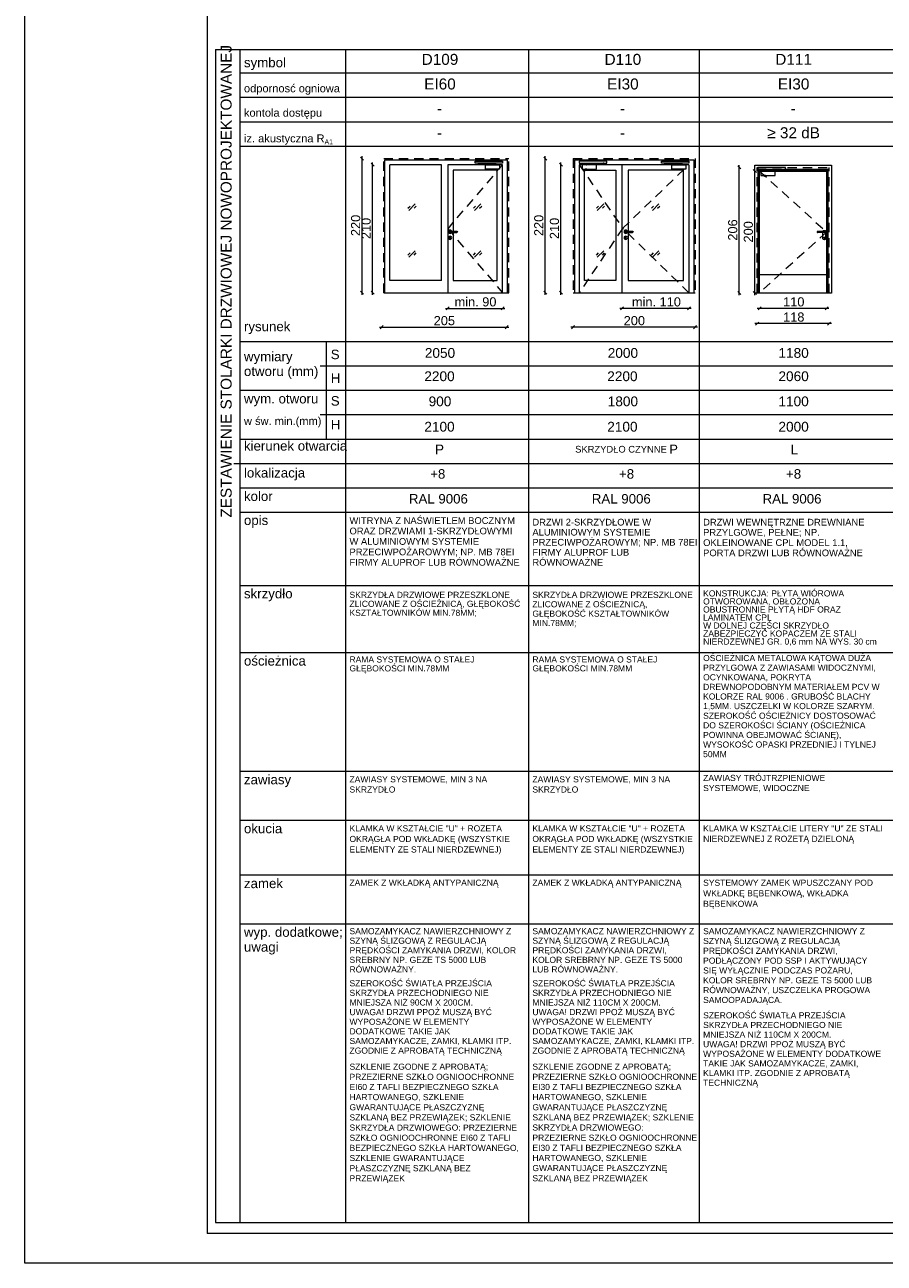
# Paper-space layout 'A-57 ZESTAWIENIE STOLARKI PROJEKTOWANEJ' of a CAD drawing. Header units: millimetres. Extents: x 0 to 900, y 0 to 1010.
# Tile 1 of 63: x 0 to 141, y 0 to 203. Entities that reach past the tile are written whole.
import ezdxf
from ezdxf.xclip import XClip

# ---------------------------------------------------------------- set-up
doc = ezdxf.new("R2010")
doc.units = ezdxf.units.MM
doc.header["$MEASUREMENT"] = 0
doc.header["$XCLIPFRAME"] = 0
doc.linetypes.add('LINIE_3', pattern=[25, 15, -10])
doc.linetypes.add('Przer. długie kreski', pattern=[2.5, 1.5, -1])
doc.layers.add('0_Nr_pióra__1', color=7, linetype='Continuous', lineweight=20)
doc.layers.add('A_Arkusz_Nr_pióra__1', color=7, linetype='Continuous', lineweight=20)
for name, color, linetype, lineweight, true_color in [('0_Nr_pióra__30', 7, 'Continuous', 5, 0x878787), ('0_Nr_pióra__7', 7, 'Continuous', 18, 0x171717), ('0_Nr_pióra__8', 7, 'Continuous', 13, 0x4c4c4c), ('0_Nr_pióra__94', 7, 'Continuous', 5, 0x3b3b3b)]:
    doc.layers.add(name, color=color, linetype=linetype, lineweight=lineweight, true_color=true_color)
doc.layers.add('A_podrys', color=7, linetype='Continuous')
doc.styles.add('STYL_AUTOMATYCZNY_1', font='arial.ttf')

# ---------------------------------------------------------------- blocks, each defined once
blk = doc.blocks.new('Rysunek_1_1', base_point=(-2089.9, -1946.74))
at = {"layer": '0_Nr_pióra__1', "color": 7, "linetype": 'Continuous', "lineweight": 20}
for p, q in [((55.58, 180.93), (55.08, 181.43)), ((55.33, 181.18), (55.33, 181.56)), ((55.33, 159.18), (55.33, 181.18)), ((85.62, 180.93), (85.12, 181.43)), ((85.37, 181.18), (85.37, 181.56)), ((85.37, 159.18), (85.37, 181.18)), ((57.3, 179.93), (56.8, 180.43)), ((57.05, 180.18), (57.05, 180.56)), ((57.05, 159.18), (57.05, 180.18)), ((88.19, 179.93), (87.69, 180.43)), ((87.94, 180.18), (87.94, 180.56)), ((87.94, 159.18), (87.94, 180.18)), ((117.43, 179.48), (116.93, 179.98)), ((117.18, 179.73), (117.18, 180.11)), ((117.18, 159.13), (117.18, 179.73)), ((119.99, 178.88), (119.49, 179.38)), ((119.74, 179.13), (119.74, 179.51)), ((119.74, 159.13), (119.74, 179.13)), ((55.08, 159.43), (55.58, 158.93)), ((55.33, 158.81), (55.33, 159.18)), ((56.8, 159.43), (57.3, 158.93)), ((57.05, 158.81), (57.05, 159.18)), ((85.12, 159.43), (85.62, 158.93)), ((85.37, 158.81), (85.37, 159.18)), ((87.69, 159.43), (88.19, 158.93)), ((87.94, 158.81), (87.94, 159.18)), ((116.93, 159.38), (117.43, 158.88)), ((117.18, 158.76), (117.18, 159.13)), ((119.49, 159.38), (119.99, 158.88)), ((119.74, 158.76), (119.74, 159.13)), ((68.99, 156.61), (69.37, 156.61)), ((69.62, 156.86), (69.12, 156.36)), ((69.37, 156.61), (78.37, 156.61)), ((78.12, 156.36), (78.62, 156.86)), ((78.37, 156.61), (78.74, 156.61)), ((97.96, 156.61), (97.59, 156.61)), ((98.21, 156.86), (97.71, 156.36)), ((108.94, 156.61), (97.96, 156.61)), ((108.69, 156.36), (109.19, 156.86)), ((109.32, 156.61), (108.94, 156.61)), ((120.52, 156.61), (120.14, 156.61)), ((120.77, 156.86), (120.27, 156.36)), ((131.52, 156.61), (120.52, 156.61)), ((131.27, 156.36), (131.77, 156.86)), ((131.89, 156.61), (131.52, 156.61)), ((58.16, 153.53), (58.54, 153.53)), ((58.79, 153.78), (58.29, 153.28)), ((58.54, 153.53), (79.04, 153.53)), ((78.79, 153.28), (79.29, 153.78)), ((79.04, 153.53), (79.41, 153.53)), ((89.94, 153.53), (89.57, 153.53)), ((90.19, 153.78), (89.69, 153.28)), ((109.94, 153.53), (89.94, 153.53)), ((109.69, 153.28), (110.19, 153.78)), ((110.32, 153.53), (109.94, 153.53)), ((120.12, 154.12), (119.74, 154.12)), ((120.37, 154.37), (119.87, 153.87)), ((131.92, 154.12), (120.12, 154.12)), ((131.67, 153.87), (132.17, 154.37)), ((132.29, 154.12), (131.92, 154.12))]:
    blk.add_line(p, q, dxfattribs=at)
at = {"layer": '0_Nr_pióra__30', "color": 252, "linetype": 'Przer. długie kreski', "lineweight": 5, "true_color": 0x878787}
for p, q in [((58.87, 181.18), (79.37, 181.18)), ((58.87, 159.18), (58.87, 181.18)), ((79.37, 159.18), (79.37, 181.18)), ((89.94, 181.18), (109.94, 181.18)), ((89.94, 181.18), (89.94, 159.18)), ((109.94, 181.18), (109.94, 159.18)), ((78.37, 180.18), (69.37, 169.68)), ((90.94, 180.18), (98.06, 169.74)), ((98.06, 169.74), (108.94, 180.18)), ((120.12, 159.13), (120.12, 179.73)), ((120.12, 179.73), (131.92, 179.73)), ((120.52, 179.13), (131.52, 169.13)), ((131.92, 159.13), (131.92, 179.73)), ((69.37, 169.68), (78.37, 159.18)), ((98.06, 169.74), (90.94, 159.18)), ((108.94, 159.18), (98.06, 169.74)), ((131.52, 169.13), (120.52, 159.18))]:
    blk.add_line(p, q, dxfattribs=at)
at = {"layer": '0_Nr_pióra__30', "color": 252, "linetype": 'Continuous', "lineweight": 5, "true_color": 0x878787}
for p, q in [((59.07, 180.98), (79.17, 180.98)), ((59.07, 159.18), (59.07, 180.98)), ((79.17, 159.18), (79.17, 180.98)), ((90.14, 180.98), (109.74, 180.98)), ((90.14, 180.98), (90.14, 159.18)), ((109.74, 180.98), (109.74, 159.18)), ((59.87, 161.18), (59.87, 180.18)), ((68.37, 180.18), (59.87, 180.18)), ((68.37, 161.18), (68.37, 180.18)), ((69.37, 180.18), (69.37, 159.18)), ((78.37, 180.18), (69.37, 180.18)), ((70.25, 179.3), (70.25, 169.28)), ((77.49, 179.3), (70.25, 179.3)), ((77.49, 161.18), (77.49, 179.3)), ((78.37, 159.18), (78.37, 180.18)), ((90.94, 180.18), (90.94, 159.18)), ((108.94, 180.18), (90.94, 180.18)), ((91.82, 161.18), (91.82, 179.3)), ((91.82, 179.3), (96.96, 179.3)), ((96.96, 179.3), (96.96, 161.18)), ((97.96, 159.18), (97.96, 180.18)), ((98.96, 179.3), (98.96, 169.28)), ((108.06, 179.3), (98.96, 179.3)), ((108.06, 161.18), (108.06, 179.3)), ((108.94, 180.18), (108.94, 159.18)), ((119.75, 159.13), (119.75, 180.1)), ((119.75, 180.1), (132.29, 180.1)), ((120.25, 179.4), (120.25, 159.13)), ((131.79, 179.4), (120.25, 179.4)), ((120.37, 179.28), (120.37, 159.13)), ((131.67, 179.28), (120.37, 179.28)), ((120.52, 159.13), (120.52, 179.13)), ((120.52, 179.13), (131.52, 179.13)), ((131.52, 179.13), (131.52, 159.13)), ((131.67, 159.13), (131.67, 179.28)), ((131.79, 159.13), (131.79, 179.4)), ((132.29, 180.1), (132.29, 159.13)), ((62.84, 173.04), (63.2, 173.4)), ((62.99, 172.69), (64.05, 173.75)), ((63.84, 173.04), (64.2, 173.4)), ((73.6, 173.04), (73.95, 173.4)), ((73.74, 172.69), (74.81, 173.75)), ((74.6, 173.04), (74.95, 173.4)), ((93.76, 173.04), (94.11, 173.4)), ((93.9, 172.69), (94.96, 173.75)), ((94.76, 173.04), (95.11, 173.4)), ((102.79, 173.04), (103.14, 173.4)), ((102.93, 172.69), (104, 173.75)), ((103.79, 173.04), (104.14, 173.4)), ((69.51, 169.32), (69.48, 169.18)), ((69.48, 169.18), (69.51, 169.05)), ((69.61, 169.42), (69.51, 169.32)), ((69.51, 169.05), (69.61, 168.95)), ((69.75, 169.45), (69.61, 169.42)), ((69.61, 168.95), (69.75, 168.91)), ((69.68, 169.25), (69.65, 169.18)), ((69.65, 169.18), (69.68, 169.11)), ((69.69, 169.25), (69.66, 169.18)), ((69.66, 169.18), (69.69, 169.11)), ((69.75, 169.28), (69.68, 169.25)), ((69.68, 169.11), (69.75, 169.08)), ((69.74, 169.25), (69.72, 169.18)), ((69.72, 169.18), (69.74, 169.11)), ((69.88, 169.42), (69.75, 169.45)), ((69.75, 169.28), (70.85, 169.28)), ((69.75, 169.08), (70.85, 169.08)), ((69.75, 168.91), (69.88, 168.95)), ((69.81, 169.25), (69.8, 169.18)), ((69.8, 169.18), (69.81, 169.11)), ((69.98, 169.32), (69.88, 169.42)), ((69.88, 168.95), (69.98, 169.05)), ((69.99, 169.28), (69.98, 169.32)), ((69.98, 169.05), (69.99, 169.08)), ((70.25, 169.08), (70.25, 161.18)), ((70.78, 169.25), (70.79, 169.18)), ((70.79, 169.18), (70.78, 169.11)), ((70.85, 169.28), (70.92, 169.25)), ((70.85, 169.25), (70.87, 169.18)), ((70.87, 169.18), (70.85, 169.11)), ((70.92, 169.11), (70.85, 169.08)), ((70.9, 169.25), (70.93, 169.18)), ((70.93, 169.18), (70.9, 169.11)), ((70.92, 169.25), (70.95, 169.18)), ((70.95, 169.18), (70.92, 169.11)), ((98.33, 169.32), (98.29, 169.18)), ((98.29, 169.18), (98.33, 169.05)), ((98.43, 169.42), (98.33, 169.32)), ((98.33, 169.05), (98.43, 168.95)), ((98.56, 169.45), (98.43, 169.42)), ((98.43, 168.95), (98.56, 168.91)), ((98.49, 169.25), (98.46, 169.18)), ((98.46, 169.18), (98.49, 169.11)), ((98.51, 169.25), (98.48, 169.18)), ((98.48, 169.18), (98.51, 169.11)), ((98.56, 169.28), (98.49, 169.25)), ((98.49, 169.11), (98.56, 169.08)), ((98.56, 169.25), (98.53, 169.18)), ((98.53, 169.18), (98.56, 169.11)), ((98.7, 169.42), (98.56, 169.45)), ((98.56, 169.28), (99.66, 169.28)), ((98.56, 169.08), (99.66, 169.08)), ((98.56, 168.91), (98.7, 168.95)), ((98.63, 169.25), (98.62, 169.18)), ((98.62, 169.18), (98.63, 169.11)), ((98.8, 169.32), (98.7, 169.42)), ((98.7, 168.95), (98.8, 169.05)), ((98.81, 169.28), (98.8, 169.32)), ((98.8, 169.05), (98.81, 169.08)), ((98.96, 169.08), (98.96, 161.18)), ((99.6, 169.25), (99.61, 169.18)), ((99.61, 169.18), (99.6, 169.11)), ((99.66, 169.28), (99.73, 169.25)), ((99.73, 169.11), (99.66, 169.08)), ((99.67, 169.25), (99.69, 169.18)), ((99.69, 169.18), (99.67, 169.11)), ((99.72, 169.25), (99.75, 169.18)), ((99.75, 169.18), (99.72, 169.11)), ((99.73, 169.25), (99.76, 169.18)), ((99.76, 169.18), (99.73, 169.11)), ((129.96, 169.2), (129.94, 169.13)), ((129.94, 169.13), (129.96, 169.06)), ((129.98, 169.2), (129.95, 169.13)), ((129.95, 169.13), (129.98, 169.06)), ((130.04, 169.23), (129.96, 169.2)), ((129.96, 169.06), (130.04, 169.03)), ((130.03, 169.2), (130.01, 169.13)), ((130.01, 169.13), (130.03, 169.06)), ((131.14, 169.23), (130.04, 169.23)), ((131.14, 169.03), (130.04, 169.03)), ((130.1, 169.2), (130.09, 169.13)), ((130.09, 169.13), (130.1, 169.06)), ((130.87, 168.13), (130.87, 169.03)), ((130.89, 169.23), (130.9, 169.27)), ((130.9, 169.27), (131, 169.37)), ((131, 169.37), (131.14, 169.4)), ((131.07, 169.2), (131.08, 169.13)), ((131.08, 169.13), (131.07, 169.06)), ((131.14, 169.4), (131.27, 169.37)), ((131.14, 169.23), (131.21, 169.2)), ((131.14, 169.2), (131.16, 169.13)), ((131.16, 169.13), (131.14, 169.06)), ((131.21, 169.06), (131.14, 169.03)), ((131.19, 169.2), (131.22, 169.13)), ((131.22, 169.13), (131.19, 169.06)), ((131.21, 169.2), (131.24, 169.13)), ((131.24, 169.13), (131.21, 169.06)), ((131.27, 169.37), (131.37, 169.27)), ((131.37, 169.27), (131.41, 169.13)), ((131.41, 168.13), (131.41, 169.13)), ((69.51, 168.32), (69.48, 168.18)), ((69.48, 168.18), (69.51, 168.05)), ((69.61, 168.42), (69.51, 168.32)), ((69.51, 168.05), (69.61, 167.95)), ((69.75, 168.45), (69.61, 168.42)), ((69.61, 167.95), (69.75, 167.91)), ((69.69, 168.34), (69.67, 168.28)), ((69.67, 168.28), (69.7, 168.23)), ((69.75, 168.36), (69.69, 168.34)), ((69.7, 168.06), (69.7, 168.23)), ((69.71, 168.02), (69.7, 168.06)), ((69.75, 168.01), (69.71, 168.02)), ((69.88, 168.42), (69.75, 168.45)), ((69.8, 168.34), (69.75, 168.36)), ((69.78, 168.02), (69.75, 168.01)), ((69.75, 167.91), (69.88, 167.95)), ((69.8, 168.06), (69.78, 168.02)), ((69.82, 168.28), (69.8, 168.34)), ((69.8, 168.23), (69.82, 168.28)), ((69.8, 168.23), (69.8, 168.06)), ((69.98, 168.32), (69.88, 168.42)), ((69.88, 167.95), (69.98, 168.05)), ((70.02, 168.18), (69.98, 168.32)), ((69.98, 168.05), (70.02, 168.18)), ((98.33, 168.32), (98.29, 168.18)), ((98.29, 168.18), (98.33, 168.05)), ((98.43, 168.42), (98.33, 168.32)), ((98.33, 168.05), (98.43, 167.95)), ((98.56, 168.45), (98.43, 168.42)), ((98.43, 167.95), (98.56, 167.91)), ((98.49, 168.28), (98.51, 168.34)), ((98.51, 168.23), (98.49, 168.28)), ((98.51, 168.34), (98.56, 168.36)), ((98.51, 168.23), (98.51, 168.06)), ((98.51, 168.06), (98.53, 168.02)), ((98.53, 168.02), (98.56, 168.01)), ((98.7, 168.42), (98.56, 168.45)), ((98.56, 168.36), (98.62, 168.34)), ((98.56, 168.01), (98.6, 168.02)), ((98.56, 167.91), (98.7, 167.95)), ((98.6, 168.02), (98.61, 168.06)), ((98.61, 168.06), (98.61, 168.23)), ((98.62, 168.34), (98.64, 168.28)), ((98.8, 168.32), (98.7, 168.42)), ((98.7, 167.95), (98.8, 168.05)), ((98.83, 168.18), (98.8, 168.32)), ((98.8, 168.05), (98.83, 168.18)), ((130.9, 168), (130.87, 168.13)), ((131, 167.9), (130.9, 168)), ((131.14, 167.86), (131, 167.9)), ((131.08, 168.29), (131.06, 168.23)), ((131.09, 168.18), (131.06, 168.23)), ((131.08, 168.29), (131.14, 168.31)), ((131.09, 168.18), (131.09, 168.01)), ((131.09, 168.01), (131.1, 167.97)), ((131.1, 167.97), (131.14, 167.96)), ((131.14, 168.31), (131.19, 168.29)), ((131.14, 167.96), (131.17, 167.97)), ((131.27, 167.9), (131.14, 167.86)), ((131.17, 167.97), (131.19, 168.01)), ((131.21, 168.23), (131.19, 168.29)), ((131.21, 168.23), (131.19, 168.18)), ((131.19, 168.18), (131.19, 168.01)), ((131.37, 168), (131.27, 167.9)), ((131.41, 168.13), (131.37, 168)), ((62.84, 165.34), (63.2, 165.7)), ((62.99, 164.99), (64.05, 166.05)), ((63.84, 165.34), (64.2, 165.7)), ((73.6, 165.34), (73.95, 165.7)), ((73.74, 164.99), (74.81, 166.05)), ((74.6, 165.34), (74.95, 165.7)), ((93.76, 165.34), (94.11, 165.7)), ((93.9, 164.99), (94.96, 166.05)), ((94.76, 165.34), (95.11, 165.7)), ((102.79, 165.34), (103.14, 165.7)), ((102.93, 164.99), (104, 166.05)), ((103.79, 165.34), (104.14, 165.7)), ((68.37, 161.18), (59.87, 161.18)), ((70.25, 161.18), (77.49, 161.18)), ((96.96, 161.18), (91.82, 161.18)), ((98.96, 161.18), (108.06, 161.18)), ((120.52, 162.18), (131.52, 162.18)), ((58.87, 159.18), (79.37, 159.18)), ((89.94, 159.18), (109.94, 159.18)), ((132.29, 159.13), (119.75, 159.13)), ((120.52, 159.18), (131.52, 159.18))]:
    blk.add_line(p, q, dxfattribs=at)
at = {"layer": '0_Nr_pióra__8', "color": 251, "linetype": 'LINIE_3', "lineweight": 13, "true_color": 0x4c4c4c, "flags": 128}
for points in [[(73.87, 180.45), (73.87, 180.75), (78.37, 180.75), (78.37, 180.45)], [(77.27, 180.21), (77.27, 180.39), (74.46, 180.39), (74.46, 180.44), (74.35, 180.44), (74.35, 180.29), (77.18, 180.29), (77.18, 180.21)], [(74.45, 180.44), (74.36, 180.44), (74.36, 180.45), (74.45, 180.45)], [(75.56, 180.18), (77.87, 180.18), (77.87, 179.46), (75.56, 179.46)], [(77.19, 180.21), (77.26, 180.21), (77.26, 180.18), (77.19, 180.18)], [(95.44, 180.45), (95.44, 180.75), (90.94, 180.75), (90.94, 180.45)], [(93.75, 180.18), (91.44, 180.18), (91.44, 179.46), (93.75, 179.46)], [(92.04, 180.21), (92.04, 180.39), (94.85, 180.39), (94.85, 180.44), (94.95, 180.44), (94.95, 180.29), (92.13, 180.29), (92.13, 180.21)], [(92.12, 180.21), (92.05, 180.21), (92.05, 180.18), (92.12, 180.18)], [(94.86, 180.44), (94.95, 180.44), (94.95, 180.45), (94.86, 180.45)], [(104.44, 180.45), (104.44, 180.75), (108.94, 180.75), (108.94, 180.45)], [(107.84, 180.21), (107.84, 180.39), (105.04, 180.39), (105.04, 180.44), (104.93, 180.44), (104.93, 180.29), (107.75, 180.29), (107.75, 180.21)], [(105.02, 180.44), (104.94, 180.44), (104.94, 180.45), (105.02, 180.45)], [(106.14, 180.18), (108.44, 180.18), (108.44, 179.46), (106.14, 179.46)], [(107.76, 180.21), (107.84, 180.21), (107.84, 180.18), (107.76, 180.18)], [(124.75, 179.4), (124.75, 179.7), (120.25, 179.7), (120.25, 179.4)], [(123.05, 179.13), (120.74, 179.13), (120.74, 178.41), (123.05, 178.41)], [(121.34, 179.16), (121.34, 179.34), (124.15, 179.34), (124.15, 179.39), (124.26, 179.39), (124.26, 179.24), (121.43, 179.24), (121.43, 179.16)], [(121.43, 179.16), (121.35, 179.16), (121.35, 179.13), (121.43, 179.13)], [(124.16, 179.39), (124.25, 179.39), (124.25, 179.4), (124.16, 179.4)]]:
    blk.add_lwpolyline(points, close=True, dxfattribs=at)
for points in [[(77.12, 179.46), (77.39, 179.46), (77.39, 179.43, -0.458316), (77.12, 179.43)], [(92.19, 179.46), (91.91, 179.46), (91.91, 179.43, 0.458316), (92.19, 179.43)], [(107.69, 179.46), (107.97, 179.46), (107.97, 179.43, -0.458316), (107.69, 179.43)], [(121.49, 178.41), (121.22, 178.41), (121.22, 178.38, 0.458316), (121.49, 178.38)]]:
    blk.add_lwpolyline(points, format="xyb", close=True, dxfattribs=at)
at = {"layer": '0_Nr_pióra__94', "color": 250, "linetype": 'Continuous', "lineweight": 5, "true_color": 0x3b3b3b}
for p, q in [((31.27, 199.08), (31.27, 6.68)), ((31.27, 199.08), (49.6, 199.08)), ((35.27, 199.08), (35.27, 6.68)), ((49.6, 199.08), (78.6, 199.08)), ((52.6, 199.08), (52.6, 6.68)), ((78.6, 199.08), (793.6, 199.08)), ((82.6, 199.08), (82.6, 6.68)), ((110.6, 199.08), (110.6, 6.68)), ((52.6, 195.18), (35.27, 195.18)), ((80.6, 195.18), (52.6, 195.18)), ((793.6, 195.18), (80.6, 195.18)), ((52.6, 191.18), (35.27, 191.18)), ((80.6, 191.18), (52.6, 191.18)), ((793.6, 191.18), (80.6, 191.18)), ((52.6, 187.18), (35.27, 187.18)), ((80.6, 187.18), (52.6, 187.18)), ((793.6, 187.18), (80.6, 187.18)), ((52.6, 183.18), (35.27, 183.18)), ((80.6, 183.18), (52.6, 183.18)), ((793.6, 183.18), (80.6, 183.18)), ((35.27, 151.18), (49.6, 151.18)), ((49.45, 151.18), (49.45, 135.18)), ((49.6, 151.18), (78.6, 151.18)), ((78.6, 151.18), (793.6, 151.18)), ((48.45, 147.18), (77.45, 147.18)), ((77.45, 147.18), (793.6, 147.18)), ((35.27, 143.18), (49.6, 143.18)), ((49.6, 143.18), (78.6, 143.18)), ((78.6, 143.18), (793.6, 143.18)), ((48.45, 139.18), (77.45, 139.18)), ((77.45, 139.18), (793.6, 139.18)), ((35.27, 135.18), (49.6, 135.18)), ((49.6, 135.18), (78.6, 135.18)), ((78.6, 135.18), (793.6, 135.18)), ((34.27, 131.18), (63.27, 131.18)), ((63.27, 131.18), (793.6, 131.18)), ((35.27, 127.18), (49.6, 127.18)), ((49.6, 127.18), (78.6, 127.18)), ((78.6, 127.18), (793.6, 127.18)), ((35.27, 123.18), (49.6, 123.18)), ((49.6, 123.18), (78.6, 123.18)), ((78.6, 123.18), (793.6, 123.18)), ((35.27, 111.18), (49.6, 111.18)), ((49.6, 111.18), (78.6, 111.18)), ((78.6, 111.18), (793.6, 111.18)), ((35.27, 100.18), (45.6, 100.18)), ((45.6, 100.18), (74.6, 100.18)), ((74.6, 100.18), (793.6, 100.18)), ((35.27, 80.68), (45.6, 80.68)), ((45.6, 80.68), (74.6, 80.68)), ((74.6, 80.68), (793.6, 80.68)), ((35.27, 72.68), (49.6, 72.68)), ((49.6, 72.68), (78.6, 72.68)), ((78.6, 72.68), (793.6, 72.68)), ((35.27, 63.68), (49.6, 63.68)), ((49.6, 63.68), (78.6, 63.68)), ((78.6, 63.68), (793.6, 63.68)), ((35.27, 55.68), (49.6, 55.68)), ((49.6, 55.68), (78.6, 55.68)), ((78.6, 55.68), (793.6, 55.68)), ((31.27, 6.68), (60.27, 6.68)), ((60.27, 6.68), (793.6, 6.68))]:
    blk.add_line(p, q, dxfattribs=at)
at = {"layer": '0_Nr_pióra__1', "color": 7, "linetype": 'Continuous', "lineweight": 20, "char_height": 1.5, "width": 3.4323, "attachment_point": 7, "rotation": 90, "style": 'STYL_AUTOMATYCZNY_1'}
for s, insert in [('\\A1;{\\pql;\\fArial|b0|i0|c238|p0;\\W1.000000;220}', (55.03, 168.47)), ('\\A1;{\\pql;\\fArial|b0|i0|c238|p0;\\W1.000000;210}', (56.75, 167.97)), ('\\A1;{\\pql;\\fArial|b0|i0|c238|p0;\\W1.000000;220}', (85.07, 168.47)), ('\\A1;{\\pql;\\fArial|b0|i0|c238|p0;\\W1.000000;210}', (87.64, 167.97)), ('\\A1;{\\pql;\\fArial|b0|i0|c238|p0;\\W1.000000;206}', (116.88, 167.72)), ('\\A1;{\\pql;\\fArial|b0|i0|c238|p0;\\W1.000000;200}', (119.44, 167.42))]:
    blk.add_mtext(s, dxfattribs=dict(at, insert=insert))
at = {"layer": '0_Nr_pióra__1', "color": 7, "linetype": 'Continuous', "lineweight": 20, "char_height": 1.5, "attachment_point": 7, "style": 'STYL_AUTOMATYCZNY_1'}
for s, insert, width in [('\\A1;{\\pql;\\fArial|b0|i0|c238|p0;\\W1.000000;min. 90}', (70.49, 156.91), 6.746), ('\\A1;{\\pql;\\fArial|b0|i0|c238|p0;\\W1.000000;min. 110}', (99.58, 156.91), 7.7374), ('\\A1;{\\pql;\\fArial|b0|i0|c238|p0;\\W1.000000;110}', (124.38, 156.91), 3.2796), ('\\A1;{\\pql;\\fArial|b0|i0|c238|p0;\\W1.000000;205}', (67.07, 153.83), 3.4323), ('\\A1;{\\pql;\\fArial|b0|i0|c238|p0;\\W1.000000;200}', (98.23, 153.83), 3.4323), ('\\A1;{\\pql;\\fArial|b0|i0|c238|p0;\\W1.000000;118}', (124.38, 154.42), 3.2796)]:
    blk.add_mtext(s, dxfattribs=dict(at, insert=insert, width=width))
at = {"layer": '0_Nr_pióra__7', "color": 250, "linetype": 'Continuous', "lineweight": 18, "true_color": 0x171717, "style": 'STYL_AUTOMATYCZNY_1'}
for s, insert, char_height, attachment_point in [('\\A1;{\\pql;\\fArial|b0|i0|c238|p0;\\W1.000000;symbol}', (35.95, 195.69), 1.5567, 7), ('\\A1;{\\pqc;\\fArial|b0|i0|c238|p0;\\W1.000000;D109}', (68.1, 196.53), 1.8, 8), ('\\A1;{\\pqc;\\fArial|b0|i0|c238|p0;\\W1.000000;D110}', (98.1, 196.53), 1.8, 8), ('\\A1;{\\pqc;\\fArial|b0|i0|c238|p0;\\W1.000000;D111}', (126.1, 196.56), 1.8, 8), ('\\A1;{\\pql;\\fArial|b0|i0|c238|p0;\\W1.000000;odpornosć ogniowa}', (35.95, 191.66), 1.3, 7), ('\\A1;{\\pqc;\\fArial|b0|i0|c238|p0;\\W1.000000;EI60}', (68.1, 192.49), 1.8, 8), ('\\A1;{\\pqc;\\fArial|b0|i0|c238|p0;\\W1.000000;EI30}', (98.1, 192.49), 1.8, 8), ('\\A1;{\\pqc;\\fArial|b0|i0|c238|p0;\\W1.000000;EI30}', (126.1, 192.49), 1.8, 8), ('\\A1;{\\pql;\\fArial|b0|i0|c238|p0;\\W1.000000;kontola dostępu}', (35.95, 187.66), 1.3, 7), ('\\A1;{\\pqc;\\fArial|b0|i0|c238|p0;\\W1.000000;-}', (68.02, 188.52), 1.8, 8), ('\\A1;{\\pqc;\\fArial|b0|i0|c238|p0;\\W1.000000;-}', (98.02, 188.52), 1.8, 8), ('\\A1;{\\pqc;\\fArial|b0|i0|c238|p0;\\W1.000000;-}', (126.02, 188.52), 1.8, 8), ('\\A1;{\\pql;\\fArial|b0|i0|c238|p0;\\W1.000000;iz. akustyczna R\\fArial|b0|i0|c238|p0;\\H0.942857x;\\W1.000000;\\A1{\\H.66x;\\S ^ A1;}}', (35.95, 183.45), 1.3, 7), ('\\A1;{\\pqc;\\fArial|b0|i0|c238|p0;\\W1.000000;-}', (68.02, 184.52), 1.8, 8), ('\\A1;{\\pqc;\\fArial|b0|i0|c238|p0;\\W1.000000;-}', (98.02, 184.52), 1.8, 8), ('\\A1;{\\pqc;\\fArial|b0|i0|c238|p0;\\W1.000000;≥ 32 dB}', (126.1, 184.49), 1.8, 8), ('\\A1;{\\pql;\\fArial|b0|i0|c238|p0;\\W1.000000;rysunek}', (35.95, 152.4), 1.5567, 7), ('\\A1;{\\pql;\\fArial|b0|i0|c238|p0;\\W1.000000;S}', (50.19, 148.26), 1.5567, 7), ('\\A1;{\\pqc;\\fArial|b0|i0|c238|p0;\\W1.000000;2050}', (68.1, 148.48), 1.6, 8), ('\\A1;{\\pqc;\\fArial|b0|i0|c238|p0;\\W1.000000;2000}', (98.1, 148.48), 1.6, 8), ('\\A1;{\\pqc;\\fArial|b0|i0|c238|p0;\\W1.000000;1180}', (126.1, 148.48), 1.6, 8), ('\\A1;{\\pqc;\\fArial|b0|i0|c238|p0;\\W1.000000;2200}', (68.02, 144.66), 1.6, 8), ('\\A1;{\\pqc;\\fArial|b0|i0|c238|p0;\\W1.000000;2200}', (98.02, 144.66), 1.6, 8), ('\\A1;{\\pqc;\\fArial|b0|i0|c238|p0;\\W1.000000;2060}', (126.1, 144.66), 1.6, 8), ('\\A1;{\\pql;\\fArial|b0|i0|c238|p0;\\W1.000000;H}', (50.19, 144.38), 1.5567, 7), ('\\A1;{\\pql;\\fArial|b0|i0|c238|p0;\\W1.000000;S}', (50.19, 140.64), 1.5567, 7), ('\\A1;{\\pql;\\fArial|b0|i0|c238|p0;\\W1.000000;wym. otworu}', (35.95, 140.55), 1.5567, 7), ('\\A1;{\\pqc;\\fArial|b0|i0|c238|p0;\\W1.000000;900}', (68.1, 140.54), 1.6, 8), ('\\A1;{\\pqc;\\fArial|b0|i0|c238|p0;\\W1.000000;1800}', (98.1, 140.54), 1.6, 8), ('\\A1;{\\pqc;\\fArial|b0|i0|c238|p0;\\W1.000000;1100}', (126.1, 140.54), 1.6, 8), ('\\A1;{\\pql;\\fArial|b0|i0|c238|p0;\\W1.000000;w św. min.(mm)}', (35.95, 137.1), 1.3, 7), ('\\A1;{\\pql;\\fArial|b0|i0|c238|p0;\\W1.000000;H}', (50.19, 136.76), 1.5567, 7), ('\\A1;{\\pqc;\\fArial|b0|i0|c238|p0;\\W1.000000;2100}', (68.02, 136.38), 1.6, 8), ('\\A1;{\\pqc;\\fArial|b0|i0|c238|p0;\\W1.000000;2100}', (98.02, 136.38), 1.6, 8), ('\\A1;{\\pqc;\\fArial|b0|i0|c238|p0;\\W1.000000;2000}', (126.1, 136.38), 1.6, 8), ('\\A1;{\\pql;\\fArial|b0|i0|c238|p0;\\W1.000000;kierunek otwarcia}', (35.95, 133.26), 1.5567, 7), ('\\A1;{\\pqc;\\fArial|b0|i0|c238|p0;\\W1.000000;P}', (68.02, 132.68), 1.6, 8), ('\\A1;{\\pqc;\\fArial|b0|i0|c238|p0;\\W1.000000;SKRZYDŁO CZYNNE \\fArial|b0|i0|c238|p0;\\H1.363636x;\\W1.000000;P}', (98.7, 134.26), 1.1, 2), ('\\A1;{\\pqc;\\fArial|b0|i0|c238|p0;\\W1.000000;L}', (126.24, 132.68), 1.6, 8), ('\\A1;{\\pql;\\fArial|b0|i0|c238|p0;\\W1.000000;lokalizacja}', (35.95, 128.4), 1.5567, 7), ('\\A1;{\\pqc;\\fArial|b0|i0|c238|p0;\\W1.000000;+8}', (67.74, 128.66), 1.5567, 8), ('\\A1;{\\pqc;\\fArial|b0|i0|c238|p0;\\W1.000000;+8}', (98.7, 128.66), 1.5567, 8), ('\\A1;{\\pqc;\\fArial|b0|i0|c238|p0;\\W1.000000;+8}', (126.1, 128.66), 1.5567, 8), ('\\A1;{\\pql;\\fArial|b0|i0|c238|p0;\\W1.000000;kolor}', (35.95, 125), 1.5567, 7), ('\\A1;{\\pqc;\\fArial|b0|i0|c238|p0;\\W1.000000;RAL 9006}', (67.84, 124.58), 1.5567, 8), ('\\A1;{\\pqc;\\fArial|b0|i0|c238|p0;\\W1.000000;RAL 9006}', (97.84, 124.58), 1.5567, 8), ('\\A1;{\\pqc;\\fArial|b0|i0|c238|p0;\\W1.000000;RAL 9006}', (125.84, 124.58), 1.5567, 8), ('\\A1;{\\pql;\\fArial|b0|i0|c238|p0;\\W1.000000;opis}', (35.95, 120.61), 1.5567, 7), ('\\A1;{\\pql;\\fArial|b0|i0|c238|p0;\\W1.000000;skrzydło}', (35.95, 108.58), 1.5567, 7), ('\\A1;{\\pql;\\fArial|b0|i0|c238|p0;\\W1.000000;ościeżnica}', (35.95, 98), 1.5567, 7), ('\\A1;{\\pql;\\fArial|b0|i0|c238|p0;\\W1.000000;zawiasy}', (35.95, 78.08), 1.5567, 7), ('\\A1;{\\pql;\\fArial|b0|i0|c238|p0;\\W1.000000;okucia}', (35.95, 70.5), 1.5567, 7), ('\\A1;{\\pql;\\fArial|b0|i0|c238|p0;\\W1.000000;zamek}', (35.95, 61.5), 1.5567, 7), ('\\A1;{\\pql;\\fArial|b0|i0|c238|p0;\\W1.000000;ZAMEK \\fArial|b0|i0|c238|p0;\\W1.000000;Z\\fArial|b0|i0|c238|p0;\\W1.000000; WKŁADKĄ\\fArial|b0|i0|c238|p0;\\W1.000000; ANTYPANICZNĄ}', (53.26, 62.91), 1, 1), ('\\A1;{\\pql;\\fArial|b0|i0|c238|p0;\\W1.000000;ZAMEK \\fArial|b0|i0|c238|p0;\\W1.000000;Z\\fArial|b0|i0|c238|p0;\\W1.000000; WKŁADKĄ\\fArial|b0|i0|c238|p0;\\W1.000000; ANTYPANICZNĄ}', (83.26, 62.91), 1, 1)]:
    blk.add_mtext(s, dxfattribs=dict(at, insert=insert, char_height=char_height, attachment_point=attachment_point))
at = {"layer": '0_Nr_pióra__7', "color": 250, "linetype": 'Continuous', "lineweight": 18, "true_color": 0x171717, "insert": (33.95, 122.29), "char_height": 1.8, "attachment_point": 7, "rotation": 90, "style": 'STYL_AUTOMATYCZNY_1'}
blk.add_mtext('\\A1;{\\pql;\\fArial|b0|i0|c238|p0;\\W1.000000;ZESTAWIENIE STOLARKI DRZWIOWEJ NOWOPROJEKTOWANEJ}', dxfattribs=at)
at = {"layer": '0_Nr_pióra__7', "color": 250, "linetype": 'Continuous', "lineweight": 18, "true_color": 0x171717, "char_height": 1.5567, "attachment_point": 7, "style": 'STYL_AUTOMATYCZNY_1'}
for s, insert, line_spacing_factor in [('\\A1;{\\pql;\\fArial|b0|i0|c238|p0;\\W1.000000;wymiary\\P\\pql;\\fArial|b0|i0|c238|p0;\\W1.000000;otworu\\fArial|b0|i0|c238|p0;\\W1.000000; (mm)}', (35.95, 145.05), 0.930913), ('\\A1;{\\pql;\\fArial|b0|i0|c238|p0;\\W1.000000;wyp. dodatkowe;\\P\\pql;\\fArial|b0|i0|c238|p0;\\W1.000000;uwagi}', (35.95, 50.63), 0.940384)]:
    blk.add_mtext(s, dxfattribs=dict(at, insert=insert, line_spacing_factor=line_spacing_factor))
at = {"layer": '0_Nr_pióra__7', "color": 250, "linetype": 'Continuous', "lineweight": 18, "true_color": 0x171717, "attachment_point": 1, "style": 'STYL_AUTOMATYCZNY_1'}
for s, insert, char_height, width, line_spacing_factor in [('\\A1;{\\pql;\\fArial|b0|i0|c238|p0;\\W1.000000;WITRYNA Z NAŚWIETLEM BOCZNYM \\fArial|b0|i0|c238|p0;\\W1.000000;ORAZ DRZWIAMI 1-SKRZYDŁOWYMI W \\fArial|b0|i0|c238|p0;\\W1.000000;ALUMINIOWYM SYSTEMIE \\fArial|b0|i0|c238|p0;\\W1.000000;PRZECIWPOŻAROWYM; NP. MB 78EI \\fArial|b0|i0|c238|p0;\\W1.000000;FIRMY \\fArial|b0|i0|c238|p0;\\W1.000000;ALUPROF LUB RÓWNOWAŻNE}', (53.26, 122.36), 1.1, 28, 0.934815), ('\\A1;{\\pql;\\fArial|b0|i0|c238|p0;\\W1.000000;DRZWI 2-SKRZYDŁOWE W ALUMINIOWYM SYSTEMIE PRZECIWPOŻAROWYM; NP. MB 78EI FIRMY ALUPROF LUB RÓWNOWAŻNE}', (83.26, 122.1), 1.1, 27, 0.898829), ('\\A1;{\\pql;\\fArial|b0|i0|c238|p0;\\W1.000000;DRZWI WEWNĘTRZNE DREWNIANE \\fArial|b0|i0|c238|p0;\\W1.000000;PRZYLGOWE, PEŁNE; NP. OKLEINOWANE \\fArial|b0|i0|c238|p0;\\W1.000000;CPL MODEL 1.1,  PORTA DRZWI LUB \\fArial|b0|i0|c238|p0;\\W1.000000;RÓWNOWAŻNE}', (111.26, 122.1), 1.1, 29.4591, 0.916119), ('\\A1;{\\pql;\\fArial|b0|i0|c238|p0;\\W1.000000;SKRZYDŁA DRZWIOWE PRZESZKLONE \\fArial|b0|i0|c238|p0;\\W1.000000;ZLICOWANE Z OŚCIEŻNICĄ, \\fArial|b0|i0|c238|p0;\\W1.000000;GŁĘBOKOŚĆ KSZTAŁTOWNIKÓW \\fArial|b0|i0|c238|p0;\\W1.000000;MIN.78MM;}', (53.26, 110.13), 1, 28, 0.883417), ('\\A1;{\\pql;\\fArial|b0|i0|c238|p0;\\W1.000000;SKRZYDŁA DRZWIOWE PRZESZKLONE \\fArial|b0|i0|c238|p0;\\W1.000000;ZLICOWANE Z OŚCIEŻNICĄ, \\fArial|b0|i0|c238|p0;\\W1.000000;GŁĘBOKOŚĆ KSZTAŁTOWNIKÓW \\fArial|b0|i0|c238|p0;\\W1.000000;MIN.78MM;}', (83.26, 110.13), 1, 27, 0.924633), ('\\A1;{\\pql;\\fArial|b0|i0|c238|p0;\\W1.000000;KONSTRUKCJA: PŁYTA WIÓROWA OTWOROWANA, OBŁOŻONA OBUSTRONNIE PŁYTĄ HDF ORAZ LAMINATEM CPL\\P\\pql;\\fArial|b0|i0|c238|p0;\\W1.000000;W DOLNEJ CZĘŚCI SKRZYDŁO ZABEZPIECZYĆ KOPACZEM ZE STALI NIERDZEWNEJ GR. 0,6 mm NA WYS. 30 cm}', (111.26, 110.36), 1, 29.4591, 0.789177), ('\\A1;{\\pql;\\fArial|b0|i0|c238|p0;\\W1.000000;RAMA SYSTEMOWA O STAŁEJ GŁĘBOKOŚCI MIN.78MM}', (53.26, 99.53), 1, 28, 0.877885), ('\\A1;{\\pql;\\fArial|b0|i0|c238|p0;\\W1.000000;RAMA SYSTEMOWA O STAŁEJ GŁĘBOKOŚCI MIN.78MM}', (83.26, 99.53), 1, 27, 0.877885), ('\\A1;{\\pql;\\fArial|b0|i0|c238|p0;\\W1.000000;OŚCIEŻNICA METALOWA KĄTOWA DUŻA PRZYLGOWA Z ZAWIASAMI WIDOCZNYMI, OCYNKOWANA, POKRYTA DREWNOPODOBNYM MATERIAŁEM PCV W KOLORZE RAL 9006 . GRUBOŚĆ BLACHY 1,5MM. USZCZELKI W KOLORZE SZARYM. SZEROKOŚĆ OŚCIEŻNICY DOSTOSOWAĆ DO SZEROKOŚCI ŚCIANY (OŚCIEŻNICA POWINNA OBEJMOWAĆ ŚCIANĘ), WYSOKOŚĆ OPASKI PRZEDNIEJ I TYLNEJ 50MM}', (111.26, 99.76), 1, 29.4591, 0.945389), ('\\A1;{\\pql;\\fArial|b0|i0|c238|p0;\\W1.000000;ZAWIASY SYSTEMOWE, MIN 3 NA \\fArial|b0|i0|c238|p0;\\W1.000000;SKRZYDŁO}', (53.26, 79.87), 1, 28, 1.001649), ('\\A1;{\\pql;\\fArial|b0|i0|c238|p0;\\W1.000000;ZAWIASY SYSTEMOWE, MIN 3 NA \\fArial|b0|i0|c238|p0;\\W1.000000;SKRZYDŁO}', (83.26, 79.87), 1, 27, 1.001649), ('\\A1;{\\pql;\\fArial|b0|i0|c238|p0;\\W1.000000;ZAWIASY TRÓJTRZPIENIOWE \\fArial|b0|i0|c238|p0;\\W1.000000;SYSTEMOWE, WIDOCZNE}', (111.26, 80.1), 1, 29.4591, 0.996913), ('\\A1;{\\pql;\\fArial|b0|i0|c238|p0;\\W1.000000;KLAMKA W KSZTAŁCIE "U" + ROZETA \\fArial|b0|i0|c238|p0;\\W1.000000;OKRĄGŁA POD WKŁADKĘ (WSZYSTKIE \\fArial|b0|i0|c238|p0;\\W1.000000;ELEMENTY ZE STALI NIERDZEWNEJ)}', (53.26, 71.82), 1, 28, 1.036028), ('\\A1;{\\pql;\\fArial|b0|i0|c238|p0;\\W1.000000;KLAMKA W KSZTAŁCIE "U" + ROZETA \\fArial|b0|i0|c238|p0;\\W1.000000;OKRĄGŁA POD WKŁADKĘ (WSZYSTKIE \\fArial|b0|i0|c238|p0;\\W1.000000;ELEMENTY ZE STALI NIERDZEWNEJ)}', (83.26, 71.82), 1, 27, 1.036028), ('\\A1;{\\pql;\\fArial|b0|i0|c238|p0;\\W1.000000;KLAMKA W KSZTAŁCIE LITERY "U" ZE STALI NIERDZEWNEJ Z ROZETĄ DZIELONĄ}', (111.26, 71.82), 1, 29.4591, 1.029431), ('\\A1;{\\pql;\\fArial|b0|i0|c238|p0;\\W1.000000;SYSTEMOWY ZAMEK WPUSZCZANY POD \\fArial|b0|i0|c238|p0;\\W1.000000;WKŁADKĘ BĘBENKOWĄ, WKŁADKA \\fArial|b0|i0|c238|p0;\\W1.000000;BĘBENKOWA}', (111.26, 62.91), 1, 29.4591, 1.036129), ('\\A1;{\\pql;\\fArial|b0|i0|c238|p0;\\W1.000000;SAMOZAMYKACZ NAWIERZCHNIOWY Z SZYNĄ ŚLIZGOWĄ Z REGULACJĄ PRĘDKOŚCI ZAMYKANIA DRZWI, KOLOR SREBRNY NP. GEZE TS 5000 LUB RÓWNOWAŻNY.}', (53.26, 54.97), 1, 27.9992, 0.941901), ('\\A1;{\\pql;\\fArial|b0|i0|c238|p0;\\W1.000000;SAMOZAMYKACZ NAWIERZCHNIOWY Z SZYNĄ ŚLIZGOWĄ Z REGULACJĄ PRĘDKOŚCI ZAMYKANIA DRZWI, KOLOR SREBRNY NP. GEZE TS 5000 LUB RÓWNOWAŻNY.}', (83.26, 54.97), 1, 26.9992, 0.941901), ('\\A1;{\\pql;\\fArial|b0|i0|c238|p0;\\W1.000000;SAMOZAMYKACZ NAWIERZCHNIOWY Z SZYNĄ ŚLIZGOWĄ Z REGULACJĄ PRĘDKOŚCI ZAMYKANIA DRZWI, PODŁĄCZONY POD SSP I AKTYWUJĄCY SIĘ WYŁĄCZNIE PODCZAS POŻARU, KOLOR SREBRNY NP. GEZE TS 5000 LUB RÓWNOWAŻNY, USZCZELKA PROGOWA SAMOOPADAJĄCA.}', (111.26, 54.97), 1, 29.4591, 0.96709), ('\\A1;{\\pql;\\fArial|b0|i0|c238|p0;\\W1.000000;SZEROKOŚĆ ŚWIATŁA PRZEJŚCIA SKRZYDŁA PRZECHODNIEGO NIE MNIEJSZA NIŻ 90CM X 200CM.\\P\\pql;\\fArial|b0|i0|c238|p0;\\W1.000000;UWAGA! DRZWI PPOŻ MUSZĄ BYĆ WYPOSAŻONE W ELEMENTY DODATKOWE TAKIE JAK SAMOZAMYKACZE, ZAMKI, KLAMKI ITP. ZGODNIE Z APROBATĄ TECHNICZNĄ}', (53.26, 46.42), 1, 27.9992, 0.946258), ('\\A1;{\\pql;\\fArial|b0|i0|c238|p0;\\W1.000000;SZEROKOŚĆ ŚWIATŁA PRZEJŚCIA SKRZYDŁA PRZECHODNIEGO NIE MNIEJSZA NIŻ 110CM X 200CM.\\P\\pql;\\fArial|b0|i0|c238|p0;\\W1.000000;UWAGA! DRZWI PPOŻ MUSZĄ BYĆ WYPOSAŻONE W ELEMENTY DODATKOWE TAKIE JAK SAMOZAMYKACZE, ZAMKI, KLAMKI ITP. ZGODNIE Z APROBATĄ TECHNICZNĄ}', (83.26, 46.42), 1, 26.9992, 0.946258), ('\\A1;{\\pql;\\fArial|b0|i0|c238|p0;\\W1.000000;SZEROKOŚĆ ŚWIATŁA PRZEJŚCIA SKRZYDŁA PRZECHODNIEGO NIE MNIEJSZA NIŻ 110CM X 200CM.\\P\\pql;\\fArial|b0|i0|c238|p0;\\W1.000000;UWAGA! DRZWI PPOŻ MUSZĄ BYĆ WYPOSAŻONE W ELEMENTY DODATKOWE TAKIE JAK SAMOZAMYKACZE, ZAMKI, KLAMKI ITP. ZGODNIE Z APROBATĄ TECHNICZNĄ}', (111.26, 41.16), 1, 29.4591, 0.946258), ('\\A1;{\\pql;\\fArial|b0|i0|c238|p0;\\W1.000000;SZKLENIE ZGODNE Z APROBATĄ; PRZEZIERNE SZKŁO OGNIOOCHRONNE EI60 Z TAFLI BEZPIECZNEGO SZKŁA HARTOWANEGO, SZKLENIE GWARANTUJĄCE PŁASZCZYZNĘ SZKLANĄ BEZ PRZEWIĄZEK; SZKLENIE SKRZYDŁA DRZWIOWEGO: PRZEZIERNE SZKŁO OGNIOOCHRONNE EI60 Z TAFLI BEZPIECZNEGO SZKŁA HARTOWANEGO, SZKLENIE GWARANTUJĄCE PŁASZCZYZNĘ SZKLANĄ BEZ PRZEWIĄZEK}', (53.26, 32.74), 1, 27.9992, 0.998702), ('\\A1;{\\pql;\\fArial|b0|i0|c238|p0;\\W1.000000;SZKLENIE ZGODNE Z APROBATĄ; PRZEZIERNE SZKŁO OGNIOOCHRONNE EI30 Z TAFLI BEZPIECZNEGO SZKŁA HARTOWANEGO, SZKLENIE GWARANTUJĄCE PŁASZCZYZNĘ SZKLANĄ BEZ PRZEWIĄZEK; SZKLENIE SKRZYDŁA DRZWIOWEGO: PRZEZIERNE SZKŁO OGNIOOCHRONNE EI30 Z TAFLI BEZPIECZNEGO SZKŁA HARTOWANEGO, SZKLENIE GWARANTUJĄCE PŁASZCZYZNĘ SZKLANĄ BEZ PRZEWIĄZEK}', (83.26, 32.74), 1, 26.9992, 0.997786)]:
    blk.add_mtext(s, dxfattribs=dict(at, insert=insert, char_height=char_height, width=width, line_spacing_factor=line_spacing_factor))

psp = doc.layouts.new('A-57 ZESTAWIENIE STOLARKI PROJEKTOWANEJ')

# ---------------------------------------------------------------- linework, layer by layer
at = {"layer": 'A_Arkusz_Nr_pióra__1', "color": 7, "linetype": 'Continuous', "lineweight": 20}
for p in [(29.9, 1005.1), (895.1, 4.9)]:
    psp.add_line(p, (29.9, 4.9), dxfattribs=at)
at = {"layer": 'A_Arkusz_Nr_pióra__1', "color": 7, "linetype": 'Continuous', "lineweight": 20, "flags": 128}
psp.add_lwpolyline([(0, 1010), (900, 1010), (900, 0), (0, 0)], close=True, dxfattribs=at)

# ---------------------------------------------------------------- block references
at = {"layer": 'A_podrys', "color": 37, "linetype": 'Continuous', "lineweight": 5, "true_color": 0x656532}
ref = psp.add_blockref('Rysunek_1_1', (-2089.9, -1946.74), dxfattribs=at)
XClip(ref).set_block_clipping_path([(28.6628210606, 4.9003190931), (892.6953650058, 1005.4179299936)])

doc.saveas('drawing.dxf')
